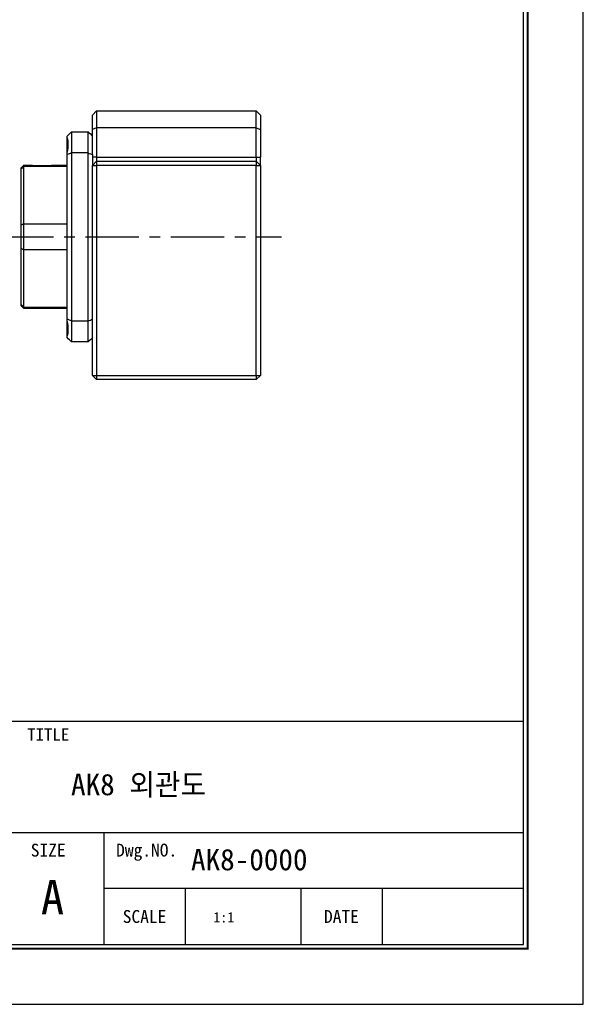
# Model space of a CAD drawing. Header units: millimetres. Extents: x 0 to 303, y 0 to 214.
# Tile 3 of 5: x 236 to 303, y 0 to 117. Entities that reach past the tile are written whole.
import ezdxf
from ezdxf.enums import TextEntityAlignment as Align

# ---------------------------------------------------------------- set-up
doc = ezdxf.new("R2010")
doc.units = ezdxf.units.MM
doc.linetypes.add('CENTER', pattern=[50.8, 31.75, -6.35, 6.35, -6.35])
for name, color, linetype in [('center', 1, 'CENTER'), ('L1', 7, 'CONTINUOUS'), ('OUTLINE', 7, 'CONTINUOUS')]:
    doc.layers.add(name, color=color, linetype=linetype)

# ---------------------------------------------------------------- blocks, each defined once
blk = doc.blocks.new('표제란')
at = {"layer": 'L1', "color": 0}
for p, q in [((297, 0), (297, 210)), ((0, 0), (297, 0))]:
    blk.add_line(p, q, dxfattribs=at)
at = {"layer": 'L1'}
for p, q in [((290, 33), (160, 33)), ((290, 20), (186, 20)), ((241, 20), (241, 7)), ((290, 13.5), (241, 13.5)), ((250.5, 13.5), (250.5, 7)), ((264, 13.5), (264, 7)), ((273.5, 13.5), (273.5, 7))]:
    blk.add_line(p, q, dxfattribs=at)
at = {"layer": 'L1', "const_width": 0.25}
blk.add_lwpolyline([(290.5, 6.5), (290.5, 203.5), (10, 203.5), (10, 6.5)], close=True, dxfattribs=at)
at = {"layer": 'L1'}
blk.add_lwpolyline([(290, 7), (290, 203), (10.5, 203), (10.5, 7)], close=True, dxfattribs=at)
for s, height, p in [('TITLE', 1.444, (234.5, 31.5)), ('SIZE', 1.5, (234.5, 18)), ('Dwg.NO.', 1.5, (246, 18)), ('A', 4, (235, 12.5)), ('SCALE', 1.5, (245.75, 10.25)), ('DATE', 1.5, (268.75, 10.25))]:
    blk.add_text(s, height=height, dxfattribs=at).set_placement(p, align=Align.MIDDLE_CENTER)
for tag, p in [('필렛', (179.25, 10.9)), ('모따기', (179.25, 8.3))]:
    blk.add_attdef(tag, text='', height=1.15, dxfattribs=at).set_placement(p, align=Align.MIDDLE_LEFT)
at = {"layer": 'OUTLINE', "ltscale": 0.5}
for tag, p, height in [('TITLE', (237.17, 24.41), 2.5), ('도번', (251.18, 15.64), 2.5), ('SCALE', (253.78, 9.55), 1.2), ('DATE', (277.02, 9.51), 1.2)]:
    blk.add_attdef(tag, p, '', height=height, dxfattribs=at)

msp = doc.modelspace()

# ---------------------------------------------------------------- linework, layer by layer
at = {"layer": 'center', "ltscale": 0.2}
msp.add_line((233.4354, 91.3676), (266.9508, 91.3676), dxfattribs=at)
at = {"layer": 'OUTLINE'}
for p, q in [((244.4283, 105.8676), (244.9283, 106.3676)), ((244.4283, 104.1605), (244.4283, 105.8676)), ((244.9283, 106.3676), (244.9283, 104.3677)), ((244.9283, 106.3676), (263.9283, 106.3676)), ((263.9283, 104.3677), (263.9283, 106.3676)), ((263.9283, 106.3676), (264.4283, 105.8676)), ((264.4283, 105.8676), (264.4283, 104.1605)), ((244.9283, 104.3677), (244.4283, 104.1605)), ((244.9283, 104.3677), (244.9283, 100.8676)), ((263.9283, 104.3677), (244.9283, 104.3677)), ((263.9283, 100.8676), (263.9283, 104.3677)), ((263.9283, 104.3677), (264.4283, 104.1605)), ((241.4283, 103.176), (241.4283, 103.3676)), ((241.4283, 101.4148), (241.4283, 103.16)), ((241.9283, 103.8676), (241.9283, 101.3551)), ((241.9283, 103.8676), (243.9283, 103.8676)), ((243.9283, 101.3551), (243.9283, 103.8676)), ((244.4283, 101.1784), (244.4283, 104.1605)), ((264.4283, 104.1605), (264.4283, 100.8676)), ((241.4283, 101.1784), (241.4283, 101.4083)), ((241.4283, 81.5569), (241.4283, 101.1784)), ((241.9283, 101.3551), (241.9283, 81.3802)), ((243.9283, 101.3551), (241.9283, 101.3551)), ((243.9283, 81.3802), (243.9283, 101.3551)), ((244.4283, 101.1784), (244.4283, 100.8676)), ((244.9283, 100.8676), (244.4283, 100.8676)), ((244.4283, 100.8676), (244.4283, 100.3676)), ((244.9283, 100.8676), (263.9283, 100.8676)), ((244.9283, 100.8676), (244.9283, 100.3676)), ((263.9283, 100.8676), (263.9283, 100.3676)), ((263.9283, 100.8676), (264.4283, 100.8676)), ((264.4283, 100.3676), (264.4283, 100.8676)), ((236.2283, 99.8677), (235.9283, 99.5676)), ((237.1783, 99.8677), (236.2283, 99.8677)), ((236.2283, 99.8677), (236.2283, 99.7269)), ((236.2283, 99.7269), (236.2283, 92.9079)), ((241.4283, 99.7269), (236.2283, 99.7269)), ((237.2088, 99.8677), (239.6478, 99.8677)), ((241.4283, 99.8677), (239.6624, 99.8677)), ((244.4283, 99.8677), (244.9283, 100.3676)), ((244.4283, 100.3676), (244.4283, 99.8677)), ((244.4283, 74.8677), (244.4283, 99.8677)), ((244.4283, 99.8677), (244.9283, 99.8677)), ((244.9283, 100.3676), (263.9283, 100.3676)), ((244.9283, 100.3676), (244.9283, 99.8677)), ((244.9283, 99.8677), (244.9283, 74.8677)), ((263.9283, 99.8677), (244.9283, 99.8677)), ((263.9283, 100.3676), (264.4283, 99.8677)), ((263.9283, 100.3676), (263.9283, 99.8677)), ((263.9283, 74.8677), (263.9283, 99.8677)), ((263.9283, 99.8677), (264.4283, 99.8677)), ((264.4283, 99.8677), (264.4283, 100.3676)), ((264.4283, 99.8677), (264.4283, 74.8677)), ((235.9283, 99.4482), (235.9283, 99.5676)), ((235.9283, 92.7624), (235.9283, 99.4482)), ((235.9283, 89.9729), (235.9283, 92.7624)), ((236.2283, 92.9079), (236.2283, 89.8274)), ((236.2283, 92.9079), (241.4283, 92.9079)), ((235.9283, 83.2871), (235.9283, 89.9729)), ((241.4283, 89.8274), (236.2283, 89.8274)), ((236.2283, 89.8274), (236.2283, 83.0084)), ((235.9283, 83.1676), (235.9283, 83.2871)), ((235.9283, 83.1676), (236.2283, 82.8676)), ((236.2283, 83.0084), (241.4283, 83.0084)), ((236.2283, 83.0084), (236.2283, 82.8676)), ((236.2283, 82.8676), (241.4283, 82.8676)), ((241.4283, 81.327), (241.4283, 81.5569)), ((241.4283, 79.5753), (241.4283, 81.327)), ((241.9283, 81.3802), (241.9283, 78.8676)), ((241.9283, 81.3802), (243.9283, 81.3802)), ((243.9283, 78.8676), (243.9283, 81.3802)), ((241.4283, 79.3676), (241.4283, 79.5593)), ((243.9283, 78.8676), (241.9283, 78.8676)), ((244.4283, 74.8677), (244.9283, 74.8677)), ((244.9283, 74.3676), (244.4283, 74.8677)), ((244.9283, 74.8677), (263.9283, 74.8677)), ((244.9283, 74.8677), (244.9283, 74.3676)), ((263.9283, 74.3676), (244.9283, 74.3676)), ((263.9283, 74.8677), (264.4283, 74.8677)), ((264.4283, 74.8677), (263.9283, 74.3676)), ((263.9283, 74.8677), (263.9283, 74.3676))]:
    msp.add_line(p, q, dxfattribs=at)
for points in [[(241.9283, 103.8676), (241.7615, 103.7009), (241.5949, 103.5342), (241.4283, 103.3676)], [(243.9283, 103.8676), (244.0951, 103.7009), (244.2617, 103.5342), (244.4283, 103.3676)], [(241.9283, 101.3551), (241.7615, 101.2967), (241.5949, 101.2378), (241.4283, 101.1784)], [(243.9283, 101.3551), (244.0951, 101.2967), (244.2617, 101.2378), (244.4283, 101.1784)], [(236.2283, 99.7269), (236.1283, 99.6342), (236.0283, 99.5413), (235.9283, 99.4482)], [(236.2283, 92.9079), (236.1283, 92.8591), (236.0283, 92.8106), (235.9283, 92.7624)], [(236.2283, 89.8274), (236.1283, 89.8762), (236.0283, 89.9247), (235.9283, 89.9729)], [(236.2283, 83.0084), (236.1283, 83.1011), (236.0283, 83.194), (235.9283, 83.2871)], [(241.9283, 81.3802), (241.7615, 81.4386), (241.5949, 81.4975), (241.4283, 81.5569)], [(243.9283, 81.3802), (244.0951, 81.4386), (244.2617, 81.4975), (244.4283, 81.5569)], [(241.9283, 78.8676), (241.7615, 79.0344), (241.5949, 79.2011), (241.4283, 79.3676)], [(244.4283, 79.3676), (244.2617, 79.2011), (244.0951, 79.0344), (243.9283, 78.8676)]]:
    msp.add_open_spline(points, degree=3, dxfattribs=at)
for points, knots in [([(241.4283, 101.4083), (241.51, 101.7756), (241.5532, 102.1125), (241.5534, 102.7184), (241.51, 102.9709), (241.4283, 103.176)], [0, 0, 0, 0, 0.5, 0.5, 1, 1, 1, 1]), ([(237.3043, 99.85), (237.2701, 99.8547), (237.1996, 99.8644), (237.1607, 99.8702), (237.2042, 99.864), (237.2256, 99.8609)], [0, 0, 0, 0, 0.32230823, 0.66563204, 1, 1, 1, 1]), ([(239.5523, 99.85), (239.5091, 99.8423), (239.4524, 99.8326), (239.3103, 99.8108), (239.2251, 99.7988), (239.0328, 99.7766), (238.9221, 99.766), (238.6863, 99.7511), (238.5582, 99.7467), (238.3051, 99.7466), (238.1769, 99.7508), (237.9401, 99.7656), (237.8292, 99.776), (237.5363, 99.8096), (237.3904, 99.8347), (237.3043, 99.85)], [0, 0, 0, 0, 0.125, 0.125, 0.25, 0.25, 0.375, 0.375, 0.5, 0.5, 0.625, 0.625, 0.75, 0.75, 1, 1, 1, 1]), ([(239.6624, 99.8653), (239.6638, 99.8655), (239.6667, 99.8658), (239.5913, 99.8554), (239.5523, 99.85)], [0, 0, 0, 0, 0.48377371, 1, 1, 1, 1]), ([(241.4283, 79.5593), (241.51, 79.7644), (241.5532, 80.0156), (241.5534, 80.6212), (241.51, 80.9597), (241.4283, 81.327)], [0, 0, 0, 0, 0.5, 0.5, 1, 1, 1, 1])]:
    msp.add_open_spline(points, degree=3, knots=knots, dxfattribs=at)

# ---------------------------------------------------------------- block references
ref = msp.add_blockref('표제란', (0, 0), dxfattribs=dict(at, xscale=1.0198628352, yscale=1.0198628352, zscale=1.0198628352))
ref.add_attrib('SCALE', '1:1', (258.8219, 9.7422), dxfattribs={"ltscale": 0.5, "height": 1.22384})
ref.add_attrib('도번', 'AK8-0000', (256.1703, 15.9531), dxfattribs={"ltscale": 0.5, "height": 2.54966})
ref.add_attrib('TITLE', 'AK8 외관도', (241.8765, 24.8907), dxfattribs={"ltscale": 0.5, "height": 2.54966})

doc.saveas('drawing.dxf')
